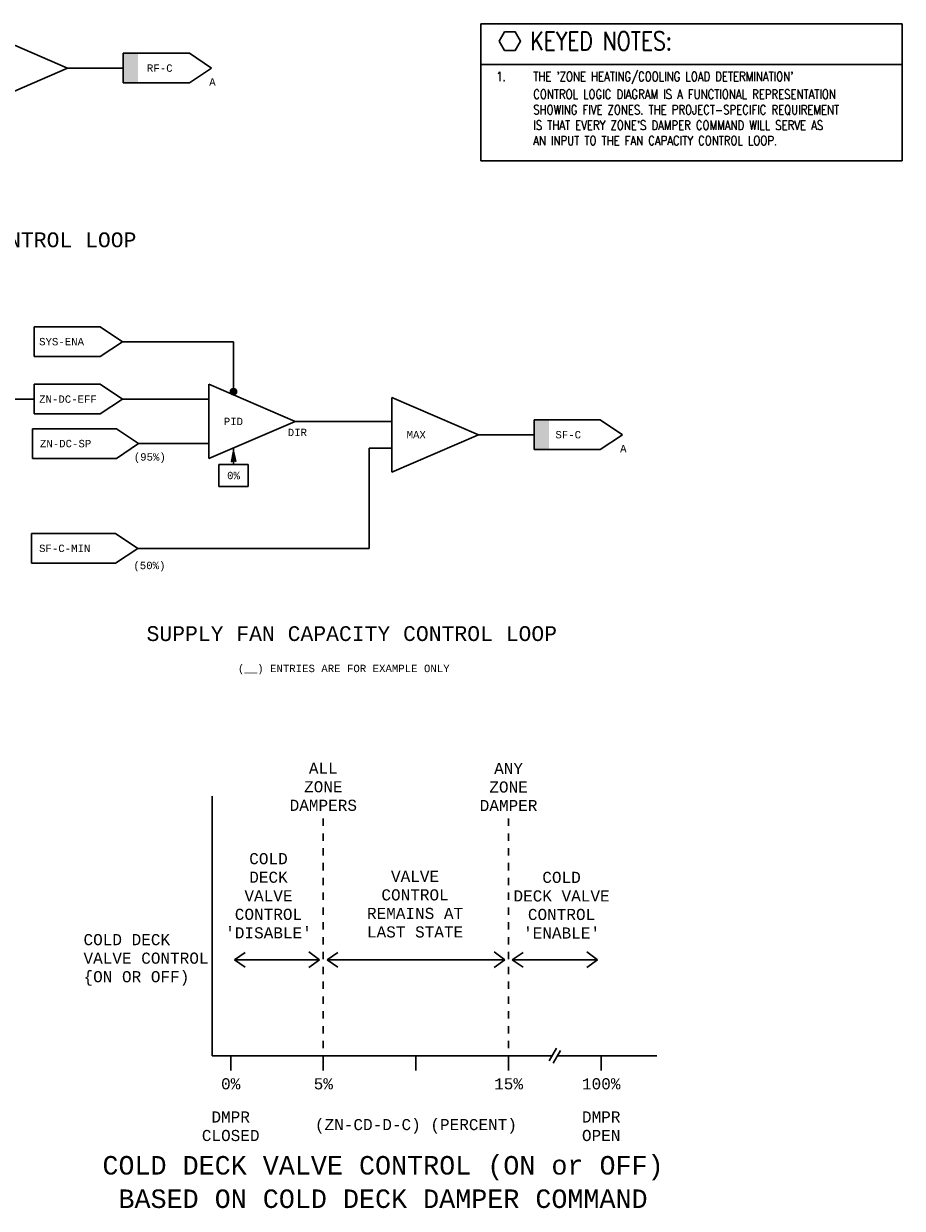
# Model space of a CAD drawing. Header units: inches. Extents: x 11.1 to 33.1, y 3.1 to 19.3.
# Tile 2 of 2: x 21.3 to 33.1, y 3.1 to 19.1. Entities that reach past the tile are written whole.
import ezdxf
from ezdxf.enums import TextEntityAlignment as Align

# ---------------------------------------------------------------- set-up
doc = ezdxf.new("R2010")
doc.units = ezdxf.units.IN
doc.header["$MEASUREMENT"] = 0
doc.layers.get('0').update_dxf_attribs({"lineweight": 13})
for name, color, linetype, lineweight in [('G-Anno-Std-Text-Tag', 231, 'Continuous', 30), ('M-ANNO-SYMB', 6, 'Continuous', 30), ('M-ANNO-TEXT', 2, 'Continuous', 30), ('M-DIAG-GRPH', 6, 'Continuous', 13), ('M-DIAG-INPD', 1, 'Continuous', 0)]:
    doc.layers.add(name, color=color, linetype=linetype, lineweight=lineweight)
doc.styles.add('Annotative', font='simplex.shx', dxfattribs={"width": 0.85, "height": 0.125})
doc.styles.add('CONTROLTXT', font='monotxt.shx')
doc.styles.add('Emc-Annotation', font='simplex.shx', dxfattribs={"width": 0.8})
doc.styles.add('Style-simplex', font='simplex.shx')

# ---------------------------------------------------------------- blocks, each defined once
blk = doc.blocks.new('_TagHexagon')
at = {"color": 0, "linetype": 'ByBlock', "flags": 128}
blk.add_lwpolyline([(-0.144, 0), (-0.072, 0.125), (0.072, 0.125), (0.144, 0), (0.072, -0.125), (-0.072, -0.125), (-0.144, 0)], close=True, dxfattribs=at)
at = {"color": 0, "style": 'Annotative'}
blk.add_attdef('TAGNUMBER', text='', height=0.0938, dxfattribs=at).set_placement((0, -0.047), align=Align.CENTER)
blk = doc.blocks.new('ColumnText_4')
at = {"layer": 'G-Anno-Std-Text-Tag', "style": 'Style-simplex', "width": 0.8}
for s, p in [('1.', (25.202, 4.098)), ("THE 'ZONE HEATING/COOLING LOAD DETERMINATION'", (25.702, 4.098)), ('CONTROL LOGIC DIAGRAM IS A FUNCTIONAL REPRESENTATION', (25.702, 3.858)), ('SHOWING FIVE ZONES. THE PROJECT-SPECIFIC REQUIREMENT', (25.702, 3.65)), ("IS THAT EVERY ZONE'S DAMPER COMMAND WILL SERVE AS ", (25.702, 3.441)), ('AN INPUT TO THE FAN CAPACITY CONTROL LOOP.', (25.702, 3.233))]:
    blk.add_text(s, height=0.125, dxfattribs=at).set_placement(p, align=Align.TOP_LEFT)

msp = doc.modelspace()

# ---------------------------------------------------------------- hatches: boundary and pattern name
at = {"layer": 'M-ANNO-SYMB'}
for points in [[(22.609, 18.279), (22.609, 18.68), (22.81, 18.68), (22.81, 18.279)], [(28.154, 13.335), (28.154, 13.735), (28.354, 13.735), (28.354, 13.335)]]:
    msp.add_hatch(color=256, dxfattribs=at).paths.add_polyline_path(points)
h = msp.add_hatch(color=256, dxfattribs=at)
edge = h.paths.add_edge_path()
edge.add_arc((24.097, 14.114), 0.0417, 0, 360)

# ---------------------------------------------------------------- linework, layer by layer
at = {"layer": 'G-Anno-Std-Text-Tag', "color": 5}
for p, q in [((27.433, 19.079), (33.122, 19.079)), ((27.433, 18.528), (33.122, 18.528)), ((27.433, 17.229), (33.122, 17.229))]:
    msp.add_line(p, q, dxfattribs=at)
at = {"layer": 'M-ANNO-SYMB', "color": 5}
for p, q in [((27.433, 19.079), (27.433, 17.229)), ((33.122, 19.079), (33.122, 17.229))]:
    msp.add_line(p, q, dxfattribs=at)
at = {"layer": 'M-ANNO-SYMB'}
for p, q in [((20.689, 18.983), (21.859, 18.479)), ((22.609, 18.68), (23.502, 18.68)), ((22.609, 18.68), (22.609, 18.279)), ((23.502, 18.68), (23.8, 18.479)), ((20.689, 17.976), (21.859, 18.479)), ((21.859, 18.479), (22.609, 18.479)), ((23.502, 18.279), (23.8, 18.479)), ((22.609, 18.279), (23.502, 18.279)), ((21.406, 14.99, 0.021), (22.299, 14.99, 0.021)), ((21.406, 14.99, 0.021), (21.406, 14.59, 0.021)), ((22.299, 14.99, 0.021), (22.597, 14.79, 0.021)), ((22.299, 14.59, 0.021), (22.597, 14.79, 0.021)), ((24.097, 14.156, 0.036), (24.097, 14.79, 0.036)), ((21.406, 14.59, 0.021), (22.299, 14.59, 0.021)), ((21.406, 14.215, 0.021), (22.299, 14.215, 0.021)), ((21.406, 14.215, 0.021), (21.406, 13.815, 0.021)), ((22.299, 14.215, 0.021), (22.597, 14.015, 0.021)), ((23.766, 14.215, 0.036), (24.929, 13.715, 0.036)), ((23.766, 14.215, 0.036), (23.766, 13.215, 0.036)), ((21.406, 14.015, 0.021), (20.968, 14.015, 0.021)), ((22.299, 13.815, 0.021), (22.597, 14.015, 0.021)), ((26.233, 14.038, 0.036), (27.404, 13.535, 0.036)), ((26.233, 14.038, 0.036), (26.233, 13.032, 0.036)), ((21.406, 13.815, 0.021), (22.299, 13.815, 0.021)), ((21.385, 13.615, 0.036), (22.518, 13.615, 0.036)), ((21.385, 13.615, 0.036), (21.385, 13.215, 0.036)), ((22.518, 13.615, 0.036), (22.816, 13.415, 0.036)), ((23.766, 13.215, 0.036), (24.929, 13.715, 0.036)), ((26.233, 13.715, 0.036), (24.929, 13.715, 0.036)), ((28.154, 13.735, 0.036), (29.047, 13.735, 0.036)), ((28.154, 13.735, 0.036), (28.154, 13.335, 0.036)), ((29.047, 13.735, 0.036), (29.345, 13.535, 0.036)), ((26.233, 13.032, 0.036), (27.404, 13.535, 0.036)), ((27.404, 13.535, 0.036), (28.154, 13.535, 0.036)), ((29.047, 13.335, 0.036), (29.345, 13.535, 0.036)), ((22.518, 13.215, 0.036), (22.816, 13.415, 0.036)), ((24.082, 13.239, 0.036), (24.108, 13.265, 0.036)), ((24.085, 13.252, 0.036), (24.106, 13.273, 0.036)), ((24.088, 13.266, 0.036), (24.113, 13.242, 0.036)), ((24.09, 13.275, 0.036), (24.11, 13.255, 0.036)), ((24.097, 13.135, 0.036), (24.097, 13.358, 0.036)), ((26.233, 13.355, 0.036), (25.929, 13.355, 0.036)), ((25.929, 12.002, 0.032), (25.929, 13.355, 0.037)), ((28.154, 13.335, 0.036), (29.047, 13.335, 0.036)), ((21.385, 13.215, 0.036), (22.518, 13.215, 0.036)), ((23.897, 12.835, 0.036), (23.897, 13.135, 0.036)), ((23.897, 13.135, 0.036), (24.297, 13.135, 0.036)), ((24.069, 13.18, 0.036), (24.073, 13.176, 0.036)), ((24.07, 13.186, 0.036), (24.115, 13.23, 0.036)), ((24.07, 13.175, 0.036), (24.117, 13.222, 0.036)), ((24.071, 13.189, 0.036), (24.08, 13.18, 0.036)), ((24.073, 13.199, 0.036), (24.113, 13.239, 0.036)), ((24.073, 13.197, 0.036), (24.087, 13.184, 0.036)), ((24.075, 13.206, 0.036), (24.094, 13.187, 0.036)), ((24.076, 13.212, 0.036), (24.111, 13.248, 0.036)), ((24.077, 13.215, 0.036), (24.107, 13.184, 0.036)), ((24.078, 13.223, 0.036), (24.127, 13.175, 0.036)), ((24.079, 13.226, 0.036), (24.109, 13.256, 0.036)), ((24.08, 13.232, 0.036), (24.124, 13.188, 0.036)), ((24.082, 13.241, 0.036), (24.121, 13.202, 0.036)), ((24.084, 13.249, 0.036), (24.118, 13.215, 0.036)), ((24.086, 13.258, 0.036), (24.115, 13.228, 0.036)), ((24.091, 13.186, 0.036), (24.119, 13.213, 0.036)), ((24.102, 13.186, 0.036), (24.12, 13.204, 0.036)), ((24.109, 13.183, 0.036), (24.122, 13.196, 0.036)), ((24.116, 13.179, 0.036), (24.124, 13.187, 0.036)), ((24.123, 13.176, 0.036), (24.126, 13.179, 0.036)), ((24.297, 13.135, 0.036), (24.297, 12.835, 0.036)), ((24.297, 12.835, 0.036), (23.897, 12.835, 0.036)), ((21.373, 12.202, 0.036), (22.506, 12.202, 0.036)), ((21.373, 12.202, 0.036), (21.373, 11.802, 0.036)), ((22.506, 12.202, 0.036), (22.804, 12.002, 0.036)), ((22.506, 11.802, 0.036), (22.804, 12.002, 0.036)), ((21.373, 11.802, 0.036), (22.506, 11.802, 0.036))]:
    msp.add_line(p, q, dxfattribs=at)
at = {"layer": 'M-ANNO-SYMB', "color": 6}
for p, q in [((24.097, 14.79, 0.036), (22.597, 14.79, 0.021)), ((23.766, 14.015, 0.021), (22.597, 14.015, 0.021)), ((22.816, 13.415, 0.036), (23.766, 13.415, 0.036)), ((22.804, 12.002, 0.036), (25.929, 12.002, 0.036))]:
    msp.add_line(p, q, dxfattribs=at)
at = {"layer": 'M-ANNO-SYMB'}
msp.add_circle((24.097, 14.114, 0.036), 0.0417, dxfattribs=at)
msp.add_3dface([(24.127, 13.174, 0.036), (24.097, 13.312, 0.036), (24.068, 13.174, 0.036), (24.097, 13.189, 0.036)], dxfattribs=at)
at = {"layer": 'M-DIAG-GRPH', "linetype": 'Continuous', "lineweight": 30}
for p, q in [((23.809, 8.66), (23.809, 5.16)), ((25.309, 8.36), (25.309, 8.26)), ((27.809, 8.359), (27.809, 8.259)), ((25.309, 8.159), (25.309, 8.06)), ((27.809, 8.159), (27.809, 8.059)), ((25.309, 7.96), (25.309, 7.86)), ((27.809, 7.96), (27.809, 7.86)), ((25.309, 7.76), (25.309, 7.66)), ((27.809, 7.76), (27.809, 7.66)), ((25.309, 7.56), (25.309, 7.46)), ((27.809, 7.56), (27.809, 7.46)), ((25.309, 7.36), (25.309, 7.26)), ((27.809, 7.36), (27.809, 7.26)), ((25.309, 7.16), (25.309, 7.06)), ((27.809, 7.16), (27.809, 7.06)), ((25.309, 6.96), (25.309, 6.86)), ((27.809, 6.96), (27.809, 6.86)), ((25.309, 6.76), (25.309, 6.66)), ((27.809, 6.76), (27.809, 6.66)), ((25.309, 6.56), (25.309, 6.46)), ((27.809, 6.56), (27.809, 6.46)), ((25.309, 6.36), (25.309, 6.26)), ((27.809, 6.36), (27.809, 6.26)), ((25.309, 6.16), (25.309, 6.06)), ((27.809, 6.16), (27.809, 6.06)), ((25.309, 5.96), (25.309, 5.86)), ((27.809, 5.96), (27.809, 5.86)), ((25.309, 5.76), (25.309, 5.66)), ((27.809, 5.76), (27.809, 5.66)), ((25.309, 5.56), (25.309, 5.46)), ((27.809, 5.56), (27.809, 5.46)), ((25.309, 5.36), (25.309, 5.26)), ((27.809, 5.36), (27.809, 5.26)), ((23.809, 5.16), (28.398, 5.16)), ((24.059, 5.16), (24.059, 4.96)), ((25.309, 5.16), (25.309, 4.96)), ((26.559, 5.16), (26.559, 4.96)), ((27.809, 5.16), (27.809, 4.96)), ((28.457, 5.262), (28.357, 5.089)), ((28.511, 5.231), (28.411, 5.058)), ((28.47, 5.16), (29.809, 5.16)), ((29.059, 5.16), (29.059, 4.96))]:
    msp.add_line(p, q, dxfattribs=at)
at = {"layer": 'M-DIAG-GRPH', "lineweight": 30}
for p, q in [((24.255, 6.552), (24.109, 6.452)), ((25.113, 6.562), (25.259, 6.452)), ((25.505, 6.552), (25.359, 6.452)), ((27.613, 6.562), (27.759, 6.452)), ((28.005, 6.552), (27.859, 6.452)), ((28.863, 6.562), (29.009, 6.452)), ((25.259, 6.452), (24.109, 6.452)), ((24.255, 6.352), (24.109, 6.452)), ((25.113, 6.351), (25.259, 6.452)), ((27.759, 6.452), (25.359, 6.452)), ((25.505, 6.352), (25.359, 6.452)), ((27.613, 6.351), (27.759, 6.452)), ((29.009, 6.452), (27.859, 6.452)), ((28.005, 6.352), (27.859, 6.452)), ((28.863, 6.35), (29.009, 6.452))]:
    msp.add_line(p, q, dxfattribs=at)

# ---------------------------------------------------------------- block references
at = {"layer": 'G-Anno-Std-Text-Tag'}
for name, p in [('_TagHexagon', (27.828, 18.843)), ('ColumnText_4', (2.44, 14.331))]:
    msp.add_blockref(name, p, dxfattribs=at)

# ---------------------------------------------------------------- texts
at = {"layer": 'G-Anno-Std-Text-Tag', "color": 4, "insert": (28.103, 18.97), "char_height": 0.25, "width": 4.51592, "attachment_point": 1, "style": 'Emc-Annotation'}
msp.add_mtext('\\H1x;\\W0.8;\\C4;\\A1;KEYED NOTES:', dxfattribs=at)
at = {"layer": 'M-ANNO-TEXT', "style": 'CONTROLTXT'}
for s, insert, char_height, width, attachment_point in [('RF-C', (22.929, 18.479), 0.1, 0.89802, 4), ('A', (23.769, 18.342, -0.015), 0.1, 0.10559, 1), ('RETURN FAN CAPACITY CONTROL LOOP', (20.017, 16.061, -0.015), 0.2, 10.23958, 8), ('SYS-ENA', (21.474, 14.79, 0.021), 0.1, 0.89802, 4), ('ZN-DC-EFF', (21.474, 14.015, 0.021), 0.1, 0.89802, 4), ('PID', (23.966, 13.715, 0.036), 0.1, 0.8, 4), ('MAX', (26.433, 13.535, 0.036), 0.1, 0.1842, 4), ('SF-C', (28.441, 13.535, 0.036), 0.1, 0.89802, 4), ('ZN-DC-SP', (21.485, 13.415, 0.036), 0.1, 0.99242, 4), ('A', (29.314, 13.398, 0.021), 0.1, 0.10559, 1), ('0%', (24.097, 13.035, 0.036), 0.1, 0.8, 2), ('SF-C-MIN', (21.473, 12.002, 0.036), 0.1, 0.99242, 4), ('SUPPLY FAN CAPACITY CONTROL LOOP', (25.693, 10.75, -0.015), 0.2, 10.23958, 8)]:
    msp.add_mtext(s, dxfattribs=dict(at, insert=insert, char_height=char_height, width=width, attachment_point=attachment_point))
at = {"layer": 'M-DIAG-INPD', "linetype": 'Continuous', "lineweight": 30, "style": 'CONTROLTXT'}
for s, p in [('DIR', (24.829, 13.616, 0.036)), ('(95%%%)', (22.751, 13.286, 0.036)), ('(50%%%)', (22.746, 11.822, 0.036)), ('(__) ENTRIES ARE FOR EXAMPLE ONLY', (24.157, 10.433, 0.036))]:
    msp.add_text(s, height=0.1, dxfattribs=at).set_placement(p, align=Align.TOP_LEFT)
for s, p in [('0%%%', (24.059, 4.781)), ('5%%%', (25.309, 4.781)), ('15%%%', (27.809, 4.781)), ('100%%%', (29.059, 4.781))]:
    msp.add_text(s, height=0.15, dxfattribs=at).set_placement(p, align=Align.MIDDLE_CENTER)
msp.add_text('(ZN-CD-D-C) (PERCENT)', height=0.15, dxfattribs=at).set_placement((26.559, 4.156), align=Align.CENTER)
at = {"layer": 'M-DIAG-INPD', "lineweight": 30, "style": 'CONTROLTXT'}
for s, p in [('COLD DECK VALVE CONTROL (ON or OFF)', (26.115, 3.557)), ('BASED ON COLD DECK DAMPER COMMAND', (26.115, 3.106))]:
    msp.add_text(s, height=0.25, dxfattribs=at).set_placement(p, align=Align.CENTER)
at = {"layer": 'M-DIAG-INPD', "lineweight": 30, "char_height": 0.15, "style": 'CONTROLTXT'}
for s, insert, width, attachment_point in [('ALL\\PZONE\\PDAMPERS', (25.309, 8.46), 1.30712, 8), ('ANY\\PZONE\\PDAMPER', (27.809, 8.459), 1.30712, 8), ("COLD\\PDECK\\PVALVE CONTROL 'DISABLE'", (24.569, 6.74), 1.30712, 8), ('VALVE CONTROL REMAINS AT\\PLAST STATE', (26.547, 6.752), 1.30712, 8), ("COLD\\PDECK VALVE CONTROL 'ENABLE'", (28.524, 6.74), 1.30712, 8), ('COLD DECK\\PVALVE CONTROL\\P\\{ON OR OFF)', (22.073, 6.452), 1.68251, 4), ('DMPR\\PCLOSED', (24.059, 4.409), 1.30712, 2), ('DMPR\\POPEN', (29.059, 4.409), 1.30712, 2)]:
    msp.add_mtext(s, dxfattribs=dict(at, insert=insert, width=width, attachment_point=attachment_point))

doc.saveas('drawing.dxf')
